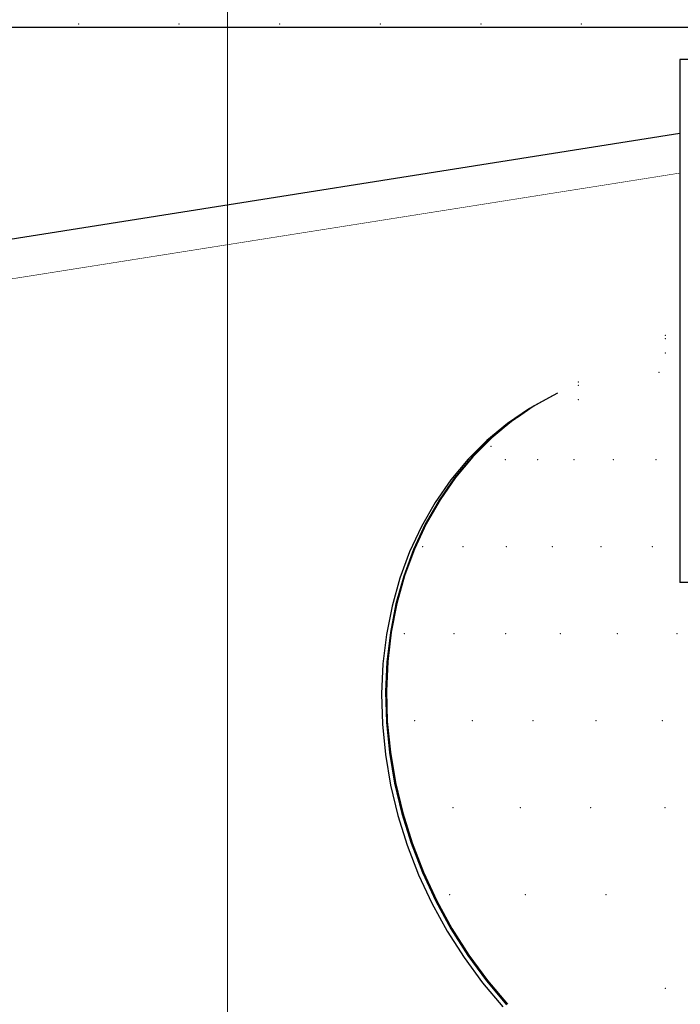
# Model space of a CAD drawing. Header units: millimetres. Extents: x 1798021 to 1815325, y -2500 to 6534.
# Tile 79 of 98: x 1809610 to 1809774, y 5147 to 5392. Entities that reach past the tile are written whole.
import ezdxf

# ---------------------------------------------------------------- set-up
doc = ezdxf.new("R2010")
doc.units = ezdxf.units.MM
doc.header["$MEASUREMENT"] = 0
doc.linetypes.add('Wipeout_Contour', pattern=[1000, 0, -1000])
for name, color, linetype in [('0 - SCHÉMA.R', 7, 'Continuous'), ('3 - SVĚTLA.3D', 7, 'Continuous'), ('4 - PRVKY KLEMPÍŘSKÉ.3D', 7, 'Continuous'), ('4 - PRVKY ZÁMEČNICKÉ.3D', 7, 'Continuous'), ('4 - STŘEŠNÍ KRYTINA.3D', 7, 'Continuous'), ('Nové_4 - ZDIVO - STĚNY NENOSNÉ.3D', 7, 'Continuous'), ('Nové_Výplně - Povrchové', 7, 'Continuous'), ('Výplně - Povrchové', 7, 'Continuous')]:
    doc.layers.add(name, color=color, linetype=linetype)

# ---------------------------------------------------------------- blocks, each defined once
blk = doc.blocks.new('Řez_7', base_point=(1118812.4, 0))
at = {"color": 254, "linetype": 'Wipeout_Contour', "lineweight": 0, "ltscale": 7229953.461336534}
blk.add_wipeout([(1803497.14, 5177.86), (1803497.08, 5177.77), (1811462.68, 5874.67), (1811462.64, 5874.75)], dxfattribs=at).dxf.layer = 'Výplně - Povrchové'
blk = doc.blocks.new('Řez_16', base_point=(1118812.4, 0))
at = {"color": 254, "linetype": 'Wipeout_Contour', "lineweight": 0, "ltscale": 14477395.54606855}
blk.add_wipeout([(1809543.05, 5390.19), (1809477.9, 5382.19), (1809533.29, 5382.19), (1809533.29, 5325.64), (1809774.39, 5363.83), (1809774.39, 5382.19), (1809847.73, 5382.19), (1809847.73, 5390.19)], dxfattribs=at).dxf.layer = 'Výplně - Povrchové'
at = {"color": 254, "linetype": 'Wipeout_Contour', "lineweight": 0, "ltscale": 7238646.877257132}
blk.add_wipeout([(1809533.29, 5325.64), (1809533.29, 5315.72), (1809774.39, 5353.91), (1809774.39, 5363.83)], dxfattribs=at).dxf.layer = 'Výplně - Povrchové'
at = {"layer": '4 - PRVKY ZÁMEČNICKÉ.3D', "color": 181, "linetype": 'Continuous', "lineweight": 30, "true_color": 0x9e3eff}
for p, q in [((1809774.39, 5363.83), (1809533.29, 5325.64)), ((1809774.39, 5353.91), (1809533.29, 5315.72))]:
    blk.add_line(p, q, dxfattribs=at)
blk = doc.blocks.new('Řez_20', base_point=(1118812.4, 0))
at = {"color": 254, "linetype": 'Wipeout_Contour', "lineweight": 0, "ltscale": 412533108.0059386}
blk.add_wipeout([(1800920.22, 500), (1804497.49, 500), (1804497.49, 2600), (1805397.49, 2600), (1805397.49, 500), (1806676.49, 500), (1806676.49, 502.46), (1806976.49, 502.46), (1806976.49, 500), (1809927.49, 500), (1809927.49, 2600), (1810827.49, 2600), (1810827.49, 500), (1812755.49, 500), (1812755.49, 2087.56), (1811335.88, 5601.22), (1810067.73, 5400.37), (1810067.73, 5390.19), (1810003.47, 5390.19), (1809952.96, 5382.19), (1809956.06, 5382.19), (1809956.06, 5304.84), (1809959.69, 5298.21), (1809962.99, 5291.1), (1809965.82, 5283.8), (1809968.14, 5276.36), (1809969.95, 5268.83), (1809971.23, 5261.25), (1809971.98, 5253.67), (1809972.19, 5246.14), (1809971.86, 5238.7), (1809970.99, 5231.4), (1809969.59, 5224.29), (1809967.67, 5217.4), (1809965.23, 5210.78), (1809962.3, 5204.47), (1809958.89, 5198.52), (1809955.02, 5192.95), (1809950.71, 5187.8), (1809946, 5183.11), (1809940.91, 5178.89), (1809935.48, 5175.19), (1809929.73, 5172.01), (1809923.93, 5168.9), (1809923.73, 5168.82), (1809922.48, 5168.13), (1809834.1, 5120.76), (1809834.07, 5120.75), (1809833.86, 5120.63), (1809832.89, 5120.12), (1809826.87, 5117.49), (1809820.6, 5115.43), (1809814.13, 5113.95), (1809807.49, 5113.06), (1809800.74, 5112.76), (1809793.9, 5113.06), (1809787.03, 5113.95), (1809780.16, 5115.43), (1809773.34, 5117.49), (1809766.61, 5120.12), (1809760.01, 5123.29), (1809753.58, 5127), (1809747.36, 5131.21), (1809741.39, 5135.91), (1809735.71, 5141.06), (1809730.35, 5146.63), (1809725.34, 5152.58), (1809720.72, 5158.89), (1809716.51, 5165.5), (1809712.74, 5172.39), (1809709.43, 5179.51), (1809706.61, 5186.81), (1809704.28, 5194.25), (1809702.48, 5201.78), (1809701.19, 5209.36), (1809700.45, 5216.94), (1809700.24, 5224.47), (1809700.57, 5231.91), (1809701.43, 5239.21), (1809702.83, 5246.32), (1809704.76, 5253.21), (1809707.19, 5259.83), (1809710.13, 5266.13), (1809713.54, 5272.09), (1809717.41, 5277.66), (1809721.71, 5282.81), (1809726.42, 5287.5), (1809731.51, 5291.72), (1809736.95, 5295.42), (1809742.7, 5298.6), (1809743.66, 5299.11), (1809743.7, 5299.13), (1809743.91, 5299.24), (1809774.39, 5315.58), (1809774.39, 5353.91), (1809533.29, 5315.72), (1809533.29, 5305.87), (1809535.67, 5302.83), (1809540.24, 5296.45), (1809544.51, 5289.91), (1809548.44, 5283.24), (1809552.02, 5276.49), (1809555.22, 5269.69), (1809558.03, 5262.9), (1809560.42, 5256.14), (1809562.39, 5249.47), (1809563.91, 5242.93), (1809564.99, 5236.55), (1809565.61, 5230.37), (1809565.77, 5224.44), (1809565.46, 5218.79), (1809564.7, 5213.45), (1809563.48, 5208.45), (1809561.82, 5203.84), (1809559.72, 5199.63), (1809557.19, 5195.85), (1809554.26, 5192.53), (1809550.93, 5189.68), (1809542.97, 5183.68), (1809542.04, 5183.09), (1809540.98, 5182.18), (1809419.57, 5090.68), (1809419.42, 5090.58), (1809419.24, 5090.43), (1809417.92, 5089.43), (1809414.22, 5087.08), (1809410.18, 5085.23), (1809405.82, 5083.91), (1809401.16, 5083.11), (1809396.23, 5082.84), (1809391.07, 5083.11), (1809385.71, 5083.91), (1809380.17, 5085.23), (1809374.5, 5087.08), (1809368.72, 5089.43), (1809362.88, 5092.28), (1809357, 5095.6), (1809351.14, 5099.38), (1809345.31, 5103.59), (1809339.56, 5108.2), (1809333.93, 5113.2), (1809328.44, 5118.54), (1809323.14, 5124.19), (1809318.05, 5130.12), (1809313.2, 5136.3), (1809308.63, 5142.68), (1809304.37, 5149.22), (1809300.44, 5155.89), (1809296.86, 5162.65), (1809293.65, 5169.44), (1809290.85, 5176.24), (1809288.45, 5182.99), (1809286.49, 5189.66), (1809284.96, 5196.2), (1809283.89, 5202.58), (1809283.27, 5208.76), (1809283.11, 5214.69), (1809283.42, 5220.35), (1809284.18, 5225.69), (1809285.4, 5230.68), (1809287.06, 5235.29), (1809289.16, 5239.5), (1809291.69, 5243.28), (1809294.62, 5246.6), (1809297.95, 5249.45), (1809299.27, 5250.45), (1809299.43, 5250.55), (1809299.6, 5250.7), (1809346.65, 5286.16), (1809231.35, 5267.9), (1809233.99, 5262.9), (1809237.34, 5256.14), (1809240.43, 5249.47), (1809243.26, 5242.93), (1809245.79, 5236.55), (1809248.01, 5230.37), (1809249.92, 5224.44), (1809251.5, 5218.79), (1809252.73, 5213.45), (1809253.62, 5208.45), (1809254.15, 5203.84), (1809254.32, 5199.63), (1809254.14, 5195.85), (1809253.6, 5192.53), (1809252.71, 5189.68), (1809251.46, 5187.33), (1809249.88, 5185.48), (1809247.97, 5184.16), (1809238.2, 5178.16), (1809237.63, 5177.95), (1809235.76, 5176.66), (1809086.83, 5085.16), (1809086.74, 5085.12), (1809086.43, 5084.91), (1809084.8, 5083.91), (1809082.57, 5083.11), (1809080.03, 5082.84), (1809077.2, 5083.11), (1809074.1, 5083.91), (1809070.74, 5085.23), (1809067.16, 5087.08), (1809063.36, 5089.43), (1809059.38, 5092.28), (1809055.23, 5095.6), (1809050.95, 5099.38), (1809046.56, 5103.59), (1809042.08, 5108.2), (1809037.55, 5113.2), (1809032.99, 5118.54), (1809028.43, 5124.19), (1809023.9, 5130.12), (1809019.42, 5136.3), (1809015.03, 5142.68), (1809010.75, 5149.22), (1809006.61, 5155.89), (1809002.63, 5162.65), (1808998.84, 5169.44), (1808995.26, 5176.24), (1808991.91, 5182.99), (1808988.82, 5189.66), (1808986, 5196.2), (1808983.46, 5202.58), (1808981.24, 5208.76), (1808979.33, 5214.69), (1808977.76, 5220.35), (1808976.52, 5225.69), (1808976.2, 5227.49), (1803604.58, 4376.71)], dxfattribs=at).dxf.layer = 'Nové_Výplně - Povrchové'
blk = doc.blocks.new('Řez_56', base_point=(1118812.4, 0))
at = {"color": 254, "linetype": 'Wipeout_Contour', "lineweight": 0, "ltscale": 10844884.70980289}
blk.add_wipeout([(1803582.48, 5031.92), (1803573.7, 5017.57), (1803606.61, 4952.52), (1811334.5, 5628.62), (1811372.6, 5699.87), (1811367.29, 5713)], dxfattribs=at).dxf.layer = 'Výplně - Povrchové'
at = {"color": 254, "linetype": 'Wipeout_Contour', "lineweight": 0, "ltscale": 7229912.499028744}
blk.add_wipeout([(1811334.5, 5628.62), (1803606.61, 4952.52), (1803611.38, 4943.1), (1811328.98, 5618.3)], dxfattribs=at).dxf.layer = 'Výplně - Povrchové'
blk = doc.blocks.new('Řez_62', base_point=(1118812.4, 0))
at = {"color": 254, "linetype": 'Wipeout_Contour', "lineweight": 0, "ltscale": 9047090.438772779}
blk.add_wipeout([(1808867.73, 5390.19), (1810067.73, 5390.19), (1810067.73, 5430.19), (1809178.87, 5430.19), (1808867.73, 5402.97)], dxfattribs=at).dxf.layer = 'Výplně - Povrchové'
at = {"color": 254, "linetype": 'Wipeout_Contour', "lineweight": 0, "ltscale": 7239061.807605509}
blk.add_wipeout([(1809743.91, 5299.24), (1809738.16, 5296.07), (1809774.39, 5315.49), (1809774.39, 5315.58)], dxfattribs=at).dxf.layer = 'Výplně - Povrchové'
at = {"layer": '3 - SVĚTLA.3D', "color": 181, "linetype": 'Continuous', "lineweight": 30, "true_color": 0x9e3eff}
blk.add_line((1810067.73, 5390.19), (1808867.73, 5390.19), dxfattribs=at)
at = {"layer": '3 - SVĚTLA.3D', "color": 7, "linetype": 'Continuous', "lineweight": 0}
for p in [(1809624.9, 5391.01), (1809649.9, 5391.01), (1809674.9, 5391.01), (1809699.9, 5391.01), (1809724.9, 5391.01), (1809749.9, 5391.01)]:
    blk.add_point(p, dxfattribs=at)
at = {"color": 254, "linetype": 'Wipeout_Contour', "lineweight": 0, "ltscale": 7239050.62660649}
blk.add_wipeout([(1809732.72, 5292.36), (1809774.39, 5314.69), (1809774.39, 5315.49), (1809738.16, 5296.07)], dxfattribs=at).dxf.layer = 'Výplně - Povrchové'
at = {"color": 254, "linetype": 'Wipeout_Contour', "lineweight": 0, "ltscale": 7239040.092406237}
blk.add_wipeout([(1809727.63, 5288.15), (1809774.39, 5313.21), (1809774.39, 5314.69), (1809732.72, 5292.36)], dxfattribs=at).dxf.layer = 'Výplně - Povrchové'
at = {"color": 254, "linetype": 'Wipeout_Contour', "lineweight": 0, "ltscale": 7239030.272393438}
blk.add_wipeout([(1809722.92, 5283.45), (1809774.39, 5311.04), (1809774.39, 5313.21), (1809727.63, 5288.15)], dxfattribs=at).dxf.layer = 'Výplně - Povrchové'
at = {"layer": '3 - SVĚTLA.3D', "color": 7, "linetype": 'Continuous', "lineweight": 0}
for p in [(1809770.77, 5313.62), (1809770.77, 5312.77)]:
    blk.add_point(p, dxfattribs=at)
at = {"color": 254, "linetype": 'Wipeout_Contour', "lineweight": 0, "ltscale": 7239021.228578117}
blk.add_wipeout([(1809722.92, 5283.45), (1809718.62, 5278.31), (1809774.39, 5308.2), (1809774.39, 5311.04)], dxfattribs=at).dxf.layer = 'Výplně - Povrchové'
at = {"color": 254, "linetype": 'Wipeout_Contour', "lineweight": 0, "ltscale": 7239013.017678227}
blk.add_wipeout([(1809718.62, 5278.31), (1809714.75, 5272.74), (1809774.39, 5304.7), (1809774.39, 5308.2)], dxfattribs=at).dxf.layer = 'Výplně - Povrchové'
at = {"layer": '3 - SVĚTLA.3D', "color": 7, "linetype": 'Continuous', "lineweight": 0}
blk.add_point((1809770.77, 5309.21), dxfattribs=at)
at = {"color": 254, "linetype": 'Wipeout_Contour', "lineweight": 0, "ltscale": 7239005.690975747}
blk.add_wipeout([(1809711.33, 5266.78), (1809774.39, 5300.57), (1809774.39, 5304.7), (1809714.75, 5272.74)], dxfattribs=at).dxf.layer = 'Výplně - Povrchové'
at = {"layer": '3 - SVĚTLA.3D', "color": 7, "linetype": 'Continuous', "lineweight": 0}
for p in [(1809769.18, 5304.41), (1809749.11, 5302.02)]:
    blk.add_point(p, dxfattribs=at)
at = {"color": 254, "linetype": 'Wipeout_Contour', "lineweight": 0, "ltscale": 7238999.294128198}
blk.add_wipeout([(1809711.33, 5266.78), (1809708.4, 5260.47), (1809774.39, 5295.84), (1809774.39, 5300.57)], dxfattribs=at).dxf.layer = 'Výplně - Povrchové'
at = {"layer": '3 - SVĚTLA.3D', "color": 7, "linetype": 'Continuous', "lineweight": 0}
blk.add_point((1809749.11, 5301.17), dxfattribs=at)
at = {"color": 254, "linetype": 'Wipeout_Contour', "lineweight": 0, "ltscale": 7238993.86694004}
blk.add_wipeout([(1809705.96, 5253.86), (1809774.39, 5290.53), (1809774.39, 5295.84), (1809708.4, 5260.47)], dxfattribs=at).dxf.layer = 'Výplně - Povrchové'
at = {"color": 254, "linetype": 'Wipeout_Contour', "lineweight": 0, "ltscale": 7238992.237791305}
blk.add_wipeout([(1809743.66, 5299.11), (1809742.7, 5298.6), (1809736.95, 5295.42), (1809737.91, 5295.94)], dxfattribs=at).dxf.layer = 'Výplně - Povrchové'
at = {"color": 254, "linetype": 'Wipeout_Contour', "lineweight": 0, "ltscale": 7238989.443166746}
blk.add_wipeout([(1809704.04, 5246.97), (1809774.39, 5284.67), (1809774.39, 5290.53), (1809705.96, 5253.86)], dxfattribs=at).dxf.layer = 'Výplně - Povrchové'
at = {"color": 254, "linetype": 'Wipeout_Contour', "lineweight": 0, "ltscale": 7238969.824736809}
blk.add_wipeout([(1809731.51, 5291.72), (1809732.48, 5292.23), (1809737.91, 5295.94), (1809736.95, 5295.42)], dxfattribs=at).dxf.layer = 'Výplně - Povrchové'
at = {"color": 254, "linetype": 'Wipeout_Contour', "lineweight": 0, "ltscale": 7238986.050319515}
blk.add_wipeout([(1809702.64, 5239.85), (1809774.39, 5278.3), (1809774.39, 5284.67), (1809704.04, 5246.97)], dxfattribs=at).dxf.layer = 'Výplně - Povrchové'
at = {"color": 254, "linetype": 'Wipeout_Contour', "lineweight": 0, "ltscale": 7238948.726627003}
blk.add_wipeout([(1809732.48, 5292.23), (1809731.51, 5291.72), (1809726.42, 5287.5), (1809727.39, 5288.02)], dxfattribs=at).dxf.layer = 'Výplně - Povrchové'
at = {"color": 254, "linetype": 'Wipeout_Contour', "lineweight": 0, "ltscale": 7238983.709532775}
blk.add_wipeout([(1809702.64, 5239.85), (1809701.77, 5232.55), (1809774.39, 5271.47), (1809774.39, 5278.3)], dxfattribs=at).dxf.layer = 'Výplně - Povrchové'
at = {"color": 254, "linetype": 'Wipeout_Contour', "lineweight": 0, "ltscale": 7238929.073551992}
blk.add_wipeout([(1809727.39, 5288.02), (1809726.42, 5287.5), (1809721.71, 5282.81), (1809722.68, 5283.32)], dxfattribs=at).dxf.layer = 'Výplně - Povrchové'
at = {"color": 254, "linetype": 'Wipeout_Contour', "lineweight": 0, "ltscale": 7238982.435427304}
blk.add_wipeout([(1809701.44, 5225.11), (1809774.39, 5264.21), (1809774.39, 5271.47), (1809701.77, 5232.55)], dxfattribs=at).dxf.layer = 'Výplně - Povrchové'
at = {"color": 254, "linetype": 'Wipeout_Contour', "lineweight": 0, "ltscale": 7238910.986693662}
blk.add_wipeout([(1809722.68, 5283.32), (1809721.71, 5282.81), (1809717.41, 5277.66), (1809718.37, 5278.18)], dxfattribs=at).dxf.layer = 'Výplně - Povrchové'
at = {"color": 254, "linetype": 'Wipeout_Contour', "lineweight": 0, "ltscale": 7238982.230278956}
blk.add_wipeout([(1809774.39, 5264.21), (1809701.44, 5225.11), (1809701.65, 5217.58), (1809774.39, 5256.56)], dxfattribs=at).dxf.layer = 'Výplně - Povrchové'
at = {"color": 254, "linetype": 'Wipeout_Contour', "lineweight": 0, "ltscale": 7238894.577578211}
blk.add_wipeout([(1809718.37, 5278.18), (1809717.41, 5277.66), (1809713.54, 5272.09), (1809714.5, 5272.61)], dxfattribs=at).dxf.layer = 'Výplně - Povrchové'
at = {"color": 254, "linetype": 'Wipeout_Contour', "lineweight": 0, "ltscale": 9048771.51923411}
blk.add_wipeout([(1809701.65, 5217.58), (1809702.4, 5210), (1809781.12, 5252.19), (1809774.39, 5252.19), (1809774.39, 5256.56)], dxfattribs=at).dxf.layer = 'Výplně - Povrchové'
at = {"color": 254, "linetype": 'Wipeout_Contour', "lineweight": 0, "ltscale": 7238879.947388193}
blk.add_wipeout([(1809714.5, 5272.61), (1809713.54, 5272.09), (1809710.13, 5266.13), (1809711.09, 5266.65)], dxfattribs=at).dxf.layer = 'Výplně - Povrchové'
at = {"color": 254, "linetype": 'Wipeout_Contour', "lineweight": 0, "ltscale": 7239019.160043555}
blk.add_wipeout([(1809790.78, 5257.37), (1809702.4, 5210), (1809703.68, 5202.43), (1809792.07, 5249.79)], dxfattribs=at).dxf.layer = 'Výplně - Povrchové'
at = {"color": 254, "linetype": 'Wipeout_Contour', "lineweight": 0, "ltscale": 7238867.186338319}
blk.add_wipeout([(1809711.09, 5266.65), (1809710.13, 5266.13), (1809707.19, 5259.83), (1809708.16, 5260.34)], dxfattribs=at).dxf.layer = 'Výplně - Povrchové'
at = {"color": 254, "linetype": 'Wipeout_Contour', "lineweight": 0, "ltscale": 7239025.254011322}
blk.add_wipeout([(1809792.07, 5249.79), (1809703.68, 5202.43), (1809705.49, 5194.89), (1809793.87, 5242.26)], dxfattribs=at).dxf.layer = 'Výplně - Povrchové'
at = {"color": 254, "linetype": 'Wipeout_Contour', "lineweight": 0, "ltscale": 7238856.373118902}
blk.add_wipeout([(1809708.16, 5260.34), (1809707.19, 5259.83), (1809704.76, 5253.21), (1809705.72, 5253.73)], dxfattribs=at).dxf.layer = 'Výplně - Povrchové'
at = {"color": 254, "linetype": 'Wipeout_Contour', "lineweight": 0, "ltscale": 7239033.430715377}
blk.add_wipeout([(1809793.87, 5242.26), (1809705.49, 5194.89), (1809707.81, 5187.45), (1809796.2, 5234.82)], dxfattribs=at).dxf.layer = 'Výplně - Povrchové'
at = {"color": 254, "linetype": 'Wipeout_Contour', "lineweight": 0, "ltscale": 7238847.574410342}
blk.add_wipeout([(1809705.72, 5253.73), (1809704.76, 5253.21), (1809702.83, 5246.32), (1809703.8, 5246.84)], dxfattribs=at).dxf.layer = 'Výplně - Povrchové'
at = {"color": 254, "linetype": 'Wipeout_Contour', "lineweight": 0, "ltscale": 7239043.639739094}
blk.add_wipeout([(1809707.81, 5187.45), (1809710.64, 5180.16), (1809799.02, 5227.52), (1809796.2, 5234.82)], dxfattribs=at).dxf.layer = 'Výplně - Povrchové'
at = {"color": 254, "linetype": 'Wipeout_Contour', "lineweight": 0, "ltscale": 7238840.844471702}
blk.add_wipeout([(1809703.8, 5246.84), (1809702.83, 5246.32), (1809701.43, 5239.21), (1809702.4, 5239.72)], dxfattribs=at).dxf.layer = 'Výplně - Povrchové'
at = {"color": 254, "linetype": 'Wipeout_Contour', "lineweight": 0, "ltscale": 7239055.81813375}
blk.add_wipeout([(1809799.02, 5227.52), (1809710.64, 5180.16), (1809713.95, 5173.04), (1809802.33, 5220.4)], dxfattribs=at).dxf.layer = 'Výplně - Povrchové'
at = {"color": 254, "linetype": 'Wipeout_Contour', "lineweight": 0, "ltscale": 7238836.224805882}
blk.add_wipeout([(1809702.4, 5239.72), (1809701.43, 5239.21), (1809700.57, 5231.91), (1809701.53, 5232.42)], dxfattribs=at).dxf.layer = 'Výplně - Povrchové'
at = {"color": 254, "linetype": 'Wipeout_Contour', "lineweight": 0, "ltscale": 7239069.890806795}
blk.add_wipeout([(1809802.33, 5220.4), (1809713.95, 5173.04), (1809717.71, 5166.15), (1809806.1, 5213.52)], dxfattribs=at).dxf.layer = 'Výplně - Povrchové'
at = {"color": 254, "linetype": 'Wipeout_Contour', "lineweight": 0, "ltscale": 7238833.743903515}
blk.add_wipeout([(1809700.24, 5224.47), (1809701.2, 5224.99), (1809701.53, 5232.42), (1809700.57, 5231.91)], dxfattribs=at).dxf.layer = 'Výplně - Povrchové'
at = {"color": 254, "linetype": 'Wipeout_Contour', "lineweight": 0, "ltscale": 7239085.770985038}
blk.add_wipeout([(1809806.1, 5213.52), (1809717.71, 5166.15), (1809721.92, 5159.53), (1809810.31, 5206.9)], dxfattribs=at).dxf.layer = 'Výplně - Povrchové'
at = {"color": 254, "linetype": 'Wipeout_Contour', "lineweight": 0, "ltscale": 7238833.417066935}
blk.add_wipeout([(1809700.24, 5224.47), (1809700.45, 5216.94), (1809701.41, 5217.45), (1809701.2, 5224.99)], dxfattribs=at).dxf.layer = 'Výplně - Povrchové'
at = {"color": 254, "linetype": 'Wipeout_Contour', "lineweight": 0, "ltscale": 7239103.360749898}
blk.add_wipeout([(1809721.92, 5159.53), (1809726.55, 5153.23), (1809814.93, 5200.59), (1809810.31, 5206.9)], dxfattribs=at).dxf.layer = 'Výplně - Povrchové'
at = {"color": 254, "linetype": 'Wipeout_Contour', "lineweight": 0, "ltscale": 7238835.246315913}
blk.add_wipeout([(1809701.41, 5217.45), (1809700.45, 5216.94), (1809701.19, 5209.36), (1809702.16, 5209.87)], dxfattribs=at).dxf.layer = 'Výplně - Povrchové'
at = {"color": 254, "linetype": 'Wipeout_Contour', "lineweight": 0, "ltscale": 7239122.551641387}
blk.add_wipeout([(1809814.93, 5200.59), (1809726.55, 5153.23), (1809731.55, 5147.27), (1809819.94, 5194.64)], dxfattribs=at).dxf.layer = 'Výplně - Povrchové'
at = {"color": 254, "linetype": 'Wipeout_Contour', "lineweight": 0, "ltscale": 7238839.220374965}
blk.add_wipeout([(1809702.16, 5209.87), (1809701.19, 5209.36), (1809702.48, 5201.78), (1809703.44, 5202.3)], dxfattribs=at).dxf.layer = 'Výplně - Povrchové'
at = {"color": 254, "linetype": 'Wipeout_Contour', "lineweight": 0, "ltscale": 7239143.225327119}
blk.add_wipeout([(1809731.55, 5147.27), (1809736.92, 5141.7), (1809825.3, 5189.07), (1809819.94, 5194.64)], dxfattribs=at).dxf.layer = 'Výplně - Povrchové'
at = {"color": 254, "linetype": 'Wipeout_Contour', "lineweight": 0, "ltscale": 7238845.314742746}
blk.add_wipeout([(1809703.44, 5202.3), (1809702.48, 5201.78), (1809704.28, 5194.25), (1809705.25, 5194.76)], dxfattribs=at).dxf.layer = 'Výplně - Povrchové'
at = {"color": 254, "linetype": 'Wipeout_Contour', "lineweight": 0, "ltscale": 7239165.254332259}
blk.add_wipeout([(1809825.3, 5189.07), (1809736.92, 5141.7), (1809742.6, 5136.55), (1809830.98, 5183.92)], dxfattribs=at).dxf.layer = 'Výplně - Povrchové'
at = {"color": 254, "linetype": 'Wipeout_Contour', "lineweight": 0, "ltscale": 7238853.491843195}
blk.add_wipeout([(1809705.25, 5194.76), (1809704.28, 5194.25), (1809706.61, 5186.81), (1809707.57, 5187.33)], dxfattribs=at).dxf.layer = 'Výplně - Povrchové'
at = {"color": 254, "linetype": 'Wipeout_Contour', "lineweight": 0, "ltscale": 7239188.502825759}
blk.add_wipeout([(1809742.6, 5136.55), (1809748.57, 5131.86), (1809836.95, 5179.22), (1809830.98, 5183.92)], dxfattribs=at).dxf.layer = 'Výplně - Povrchové'
at = {"color": 254, "linetype": 'Wipeout_Contour', "lineweight": 0, "ltscale": 7238863.70125724}
blk.add_wipeout([(1809707.57, 5187.33), (1809706.61, 5186.81), (1809709.43, 5179.51), (1809710.4, 5180.03)], dxfattribs=at).dxf.layer = 'Výplně - Povrchové'
at = {"color": 254, "linetype": 'Wipeout_Contour', "lineweight": 0, "ltscale": 7239212.827458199}
blk.add_wipeout([(1809836.95, 5179.22), (1809748.57, 5131.86), (1809754.79, 5127.65), (1809843.17, 5175.01)], dxfattribs=at).dxf.layer = 'Výplně - Povrchové'
at = {"color": 254, "linetype": 'Wipeout_Contour', "lineweight": 0, "ltscale": 7238875.880033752}
blk.add_wipeout([(1809710.4, 5180.03), (1809709.43, 5179.51), (1809712.74, 5172.39), (1809713.7, 5172.91)], dxfattribs=at).dxf.layer = 'Výplně - Povrchové'
at = {"color": 254, "linetype": 'Wipeout_Contour', "lineweight": 0, "ltscale": 7239238.078227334}
blk.add_wipeout([(1809843.17, 5175.01), (1809754.79, 5127.65), (1809761.22, 5123.94), (1809849.6, 5171.3)], dxfattribs=at).dxf.layer = 'Výplně - Povrchové'
at = {"color": 254, "linetype": 'Wipeout_Contour', "lineweight": 0, "ltscale": 7238889.953077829}
blk.add_wipeout([(1809713.7, 5172.91), (1809712.74, 5172.39), (1809716.51, 5165.5), (1809717.47, 5166.02)], dxfattribs=at).dxf.layer = 'Výplně - Povrchové'
at = {"color": 254, "linetype": 'Wipeout_Contour', "lineweight": 0, "ltscale": 7239264.099493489}
blk.add_wipeout([(1809849.6, 5171.3), (1809761.22, 5123.94), (1809767.82, 5120.76), (1809856.2, 5168.13)], dxfattribs=at).dxf.layer = 'Výplně - Povrchové'
at = {"color": 254, "linetype": 'Wipeout_Contour', "lineweight": 0, "ltscale": 7239290.730767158}
blk.add_wipeout([(1809767.82, 5120.76), (1809774.55, 5118.14), (1809862.93, 5165.5), (1809856.2, 5168.13)], dxfattribs=at).dxf.layer = 'Výplně - Povrchové'
at = {"color": 254, "linetype": 'Wipeout_Contour', "lineweight": 0, "ltscale": 7238905.833613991}
blk.add_wipeout([(1809717.47, 5166.02), (1809716.51, 5165.5), (1809720.72, 5158.89), (1809721.68, 5159.41)], dxfattribs=at).dxf.layer = 'Výplně - Povrchové'
at = {"color": 254, "linetype": 'Wipeout_Contour', "lineweight": 0, "ltscale": 7238923.423721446}
blk.add_wipeout([(1809721.68, 5159.41), (1809720.72, 5158.89), (1809725.34, 5152.58), (1809726.31, 5153.1)], dxfattribs=at).dxf.layer = 'Výplně - Povrchové'
at = {"color": 254, "linetype": 'Wipeout_Contour', "lineweight": 0, "ltscale": 7238942.614938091}
blk.add_wipeout([(1809726.31, 5153.1), (1809725.34, 5152.58), (1809730.35, 5146.63), (1809731.31, 5147.14)], dxfattribs=at).dxf.layer = 'Výplně - Povrchové'
at = {"color": 254, "linetype": 'Wipeout_Contour', "lineweight": 0, "ltscale": 148399492.6730801}
blk.add_wipeout([(1809701.2, 5224.99), (1809701.41, 5217.45), (1809702.16, 5209.87), (1809703.44, 5202.3), (1809705.25, 5194.76), (1809707.57, 5187.33), (1809710.4, 5180.03), (1809713.7, 5172.91), (1809717.47, 5166.02), (1809721.68, 5159.41), (1809726.31, 5153.1), (1809731.31, 5147.14), (1809736.68, 5141.57), (1809742.36, 5136.43), (1809748.33, 5131.73), (1809754.55, 5127.52), (1809760.98, 5123.81), (1809767.58, 5120.63), (1809774.31, 5118.01), (1809781.13, 5115.95), (1809788, 5114.47), (1809794.87, 5113.58), (1809801.7, 5113.28), (1809808.46, 5113.58), (1809815.09, 5114.47), (1809821.56, 5115.95), (1809827.83, 5118.01), (1809833.86, 5120.63), (1809834.07, 5120.75), (1809828.07, 5118.14), (1809821.8, 5116.08), (1809815.33, 5114.6), (1809808.7, 5113.71), (1809801.94, 5113.41), (1809795.11, 5113.71), (1809788.24, 5114.6), (1809781.37, 5116.08), (1809774.55, 5118.14), (1809767.82, 5120.76), (1809761.22, 5123.94), (1809754.79, 5127.65), (1809748.57, 5131.86), (1809742.6, 5136.55), (1809736.92, 5141.7), (1809731.55, 5147.27), (1809726.55, 5153.23), (1809721.92, 5159.53), (1809717.71, 5166.15), (1809713.95, 5173.04), (1809710.64, 5180.16), (1809707.81, 5187.45), (1809705.49, 5194.89), (1809703.68, 5202.43), (1809702.4, 5210), (1809701.65, 5217.58), (1809701.44, 5225.11), (1809701.77, 5232.55), (1809702.64, 5239.85), (1809704.04, 5246.97), (1809705.96, 5253.86), (1809708.4, 5260.47), (1809711.33, 5266.78), (1809714.75, 5272.74), (1809718.62, 5278.31), (1809722.92, 5283.45), (1809727.63, 5288.15), (1809732.72, 5292.36), (1809738.16, 5296.07), (1809743.7, 5299.13), (1809743.66, 5299.11), (1809737.91, 5295.94), (1809732.48, 5292.23), (1809727.39, 5288.02), (1809722.68, 5283.32), (1809718.37, 5278.18), (1809714.5, 5272.61), (1809711.09, 5266.65), (1809708.16, 5260.34), (1809705.72, 5253.73), (1809703.8, 5246.84), (1809702.4, 5239.72), (1809701.53, 5232.42)], dxfattribs=at).dxf.layer = 'Výplně - Povrchové'
at = {"layer": '3 - SVĚTLA.3D', "color": 181, "linetype": 'Continuous', "lineweight": 30, "true_color": 0x9e3eff}
for p, q in [((1809742.7, 5298.6), (1809736.95, 5295.42)), ((1809743.91, 5299.24), (1809738.16, 5296.07)), ((1809743.7, 5299.13), (1809743.66, 5299.11)), ((1809738.16, 5296.07), (1809737.91, 5295.94)), ((1809736.95, 5295.42), (1809731.51, 5291.72)), ((1809737.91, 5295.94), (1809732.48, 5292.23)), ((1809738.16, 5296.07), (1809732.72, 5292.36)), ((1809731.51, 5291.72), (1809726.42, 5287.5)), ((1809732.48, 5292.23), (1809727.39, 5288.02)), ((1809732.72, 5292.36), (1809727.63, 5288.15)), ((1809726.42, 5287.5), (1809721.71, 5282.81)), ((1809727.39, 5288.02), (1809722.68, 5283.32)), ((1809727.63, 5288.15), (1809722.92, 5283.45)), ((1809721.71, 5282.81), (1809717.41, 5277.66)), ((1809722.68, 5283.32), (1809718.37, 5278.18)), ((1809722.92, 5283.45), (1809718.62, 5278.31)), ((1809717.41, 5277.66), (1809713.54, 5272.09)), ((1809718.37, 5278.18), (1809714.5, 5272.61)), ((1809718.62, 5278.31), (1809714.75, 5272.74)), ((1809713.54, 5272.09), (1809710.13, 5266.13)), ((1809714.5, 5272.61), (1809711.09, 5266.65)), ((1809714.75, 5272.74), (1809711.33, 5266.78)), ((1809711.33, 5266.78), (1809708.4, 5260.47)), ((1809710.13, 5266.13), (1809707.19, 5259.83)), ((1809711.09, 5266.65), (1809708.16, 5260.34)), ((1809707.19, 5259.83), (1809704.76, 5253.21)), ((1809708.16, 5260.34), (1809705.72, 5253.73)), ((1809708.4, 5260.47), (1809705.96, 5253.86)), ((1809704.76, 5253.21), (1809702.83, 5246.32)), ((1809705.72, 5253.73), (1809703.8, 5246.84)), ((1809705.96, 5253.86), (1809704.04, 5246.97)), ((1809702.83, 5246.32), (1809701.43, 5239.21)), ((1809703.8, 5246.84), (1809702.4, 5239.72)), ((1809704.04, 5246.97), (1809702.64, 5239.85)), ((1809702.64, 5239.85), (1809701.77, 5232.55)), ((1809701.43, 5239.21), (1809700.57, 5231.91)), ((1809702.4, 5239.72), (1809701.53, 5232.42)), ((1809701.53, 5232.42), (1809701.2, 5224.99)), ((1809701.77, 5232.55), (1809701.44, 5225.11)), ((1809700.57, 5231.91), (1809700.24, 5224.47)), ((1809701.44, 5225.11), (1809701.65, 5217.58)), ((1809700.24, 5224.47), (1809700.45, 5216.94)), ((1809701.2, 5224.99), (1809701.41, 5217.45)), ((1809700.45, 5216.94), (1809701.19, 5209.36)), ((1809701.41, 5217.45), (1809702.16, 5209.87)), ((1809701.65, 5217.58), (1809702.4, 5210)), ((1809701.19, 5209.36), (1809702.48, 5201.78)), ((1809702.16, 5209.87), (1809703.44, 5202.3)), ((1809702.4, 5210), (1809703.68, 5202.43)), ((1809702.48, 5201.78), (1809704.28, 5194.25)), ((1809703.44, 5202.3), (1809705.25, 5194.76)), ((1809703.68, 5202.43), (1809705.49, 5194.89)), ((1809704.28, 5194.25), (1809706.61, 5186.81)), ((1809705.25, 5194.76), (1809707.57, 5187.33)), ((1809705.49, 5194.89), (1809707.81, 5187.45)), ((1809706.61, 5186.81), (1809709.43, 5179.51)), ((1809707.57, 5187.33), (1809710.4, 5180.03)), ((1809707.81, 5187.45), (1809710.64, 5180.16)), ((1809709.43, 5179.51), (1809712.74, 5172.39)), ((1809710.4, 5180.03), (1809713.7, 5172.91)), ((1809710.64, 5180.16), (1809713.95, 5173.04)), ((1809712.74, 5172.39), (1809716.51, 5165.5)), ((1809713.7, 5172.91), (1809717.47, 5166.02)), ((1809713.95, 5173.04), (1809717.71, 5166.15)), ((1809716.51, 5165.5), (1809720.72, 5158.89)), ((1809717.47, 5166.02), (1809721.68, 5159.41)), ((1809717.71, 5166.15), (1809721.92, 5159.53)), ((1809721.68, 5159.41), (1809726.31, 5153.1)), ((1809721.92, 5159.53), (1809726.55, 5153.23)), ((1809720.72, 5158.89), (1809725.34, 5152.58)), ((1809725.34, 5152.58), (1809730.35, 5146.63)), ((1809726.31, 5153.1), (1809731.31, 5147.14)), ((1809726.55, 5153.23), (1809731.55, 5147.27))]:
    blk.add_line(p, q, dxfattribs=at)
at = {"layer": '3 - SVĚTLA.3D', "color": 7, "linetype": 'Continuous', "lineweight": 0}
for p in [(1809749.11, 5297.61), (1809727.46, 5286.01), (1809731, 5282.75), (1809739.04, 5282.75), (1809748.02, 5282.75), (1809757.83, 5282.75), (1809768.39, 5282.75), (1809710.44, 5261.1), (1809720.48, 5261.1), (1809731.25, 5261.1), (1809742.69, 5261.1), (1809754.79, 5261.1), (1809767.54, 5261.1), (1809705.9, 5239.45), (1809718.19, 5239.45), (1809731.1, 5239.45), (1809744.63, 5239.45), (1809758.79, 5239.45), (1809773.61, 5239.45), (1809708.45, 5217.8), (1809722.81, 5217.8), (1809737.83, 5217.8), (1809753.54, 5217.8), (1809770, 5217.8), (1809717.99, 5196.15), (1809734.67, 5196.15), (1809752.19, 5196.15), (1809770.65, 5196.15), (1809717.14, 5174.5), (1809735.98, 5174.5), (1809756.02, 5174.5), (1809770.77, 5151.21)]:
    blk.add_point(p, dxfattribs=at)
at = {"color": 254, "linetype": 'Wipeout_Contour', "lineweight": 0, "ltscale": 7239138.815651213}
blk.add_wipeout([(1809774.39, 5252.19), (1809779.39, 5252.19), (1809779.39, 5382.19), (1809774.39, 5382.19)], dxfattribs=at).dxf.layer = 'Výplně - Povrchové'
at = {"layer": '3 - SVĚTLA.3D', "color": 181, "linetype": 'Continuous', "lineweight": 30, "true_color": 0x9e3eff}
for p, q in [((1809774.39, 5382.19), (1809774.39, 5252.19)), ((1809779.39, 5382.19), (1809774.39, 5382.19)), ((1809779.39, 5252.19), (1809774.39, 5252.19))]:
    blk.add_line(p, q, dxfattribs=at)
blk = doc.blocks.new('Řez_91', base_point=(1118812.4, 0))
at = {"color": 254, "linetype": 'Wipeout_Contour', "lineweight": 0, "ltscale": 7229986.043024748}
blk.add_wipeout([(1811602.93, 6103.97), (1803372.41, 5383.89), (1803383.67, 5365.7), (1811590.51, 6083.71)], dxfattribs=at).dxf.layer = 'Výplně - Povrchové'
at = {"color": 254, "linetype": 'Wipeout_Contour', "lineweight": 0, "ltscale": 7229987.363650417}
blk.add_wipeout([(1803372.07, 5384.44), (1803372.41, 5383.89), (1811602.93, 6103.97), (1811603.3, 6104.58)], dxfattribs=at).dxf.layer = 'Výplně - Povrchové'
at = {"color": 254, "linetype": 'Wipeout_Contour', "lineweight": 0, "ltscale": 7229988.342971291}
blk.add_wipeout([(1803366.63, 5393.23), (1803369.26, 5388.99), (1811606.41, 6109.65), (1811609.31, 6114.37)], dxfattribs=at).dxf.layer = 'Výplně - Povrchové'
at = {"color": 254, "linetype": 'Wipeout_Contour', "lineweight": 0, "ltscale": 7229987.723203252}
blk.add_wipeout([(1803369.26, 5388.99), (1803372.07, 5384.44), (1811603.3, 6104.58), (1811606.41, 6109.65)], dxfattribs=at).dxf.layer = 'Výplně - Povrchové'
blk = doc.blocks.new('Detail_1', base_point=(1808975.55, 5633.58))
at = {"layer": '0 - SCHÉMA.R', "color": 5, "linetype": 'Continuous', "lineweight": 0, "true_color": 0x1c1cff}
blk.add_line((1809661.92, 4997.2), (1809661.92, 6269.95), dxfattribs=at)

msp = doc.modelspace()

# ---------------------------------------------------------------- block references
at = {"layer": '4 - STŘEŠNÍ KRYTINA.3D', "lineweight": 0}
msp.add_blockref('Řez_7', (1118812.4, 0), dxfattribs=at)

# ---------------------------------------------------------------- next in the draw order: block references
at = {"layer": '4 - PRVKY ZÁMEČNICKÉ.3D', "lineweight": 0}
msp.add_blockref('Řez_16', (1118812.4, 0), dxfattribs=at)

# ---------------------------------------------------------------- next in the draw order: block references
at = {"layer": 'Nové_4 - ZDIVO - STĚNY NENOSNÉ.3D', "lineweight": 0}
msp.add_blockref('Řez_20', (1118812.4, 0), dxfattribs=at)

# ---------------------------------------------------------------- next in the draw order: block references
at = {"layer": '4 - PRVKY ZÁMEČNICKÉ.3D', "lineweight": 0}
msp.add_blockref('Řez_56', (1118812.4, 0), dxfattribs=at)

# ---------------------------------------------------------------- next in the draw order: block references
at = {"layer": '3 - SVĚTLA.3D', "lineweight": 0}
msp.add_blockref('Řez_62', (1118812.4, 0), dxfattribs=at)

# ---------------------------------------------------------------- next in the draw order: block references
at = {"layer": '4 - PRVKY KLEMPÍŘSKÉ.3D', "lineweight": 0}
msp.add_blockref('Řez_91', (1118812.4, 0), dxfattribs=at)

# ---------------------------------------------------------------- next in the draw order: block references
at = {"layer": '0 - SCHÉMA.R', "color": 5, "linetype": 'Continuous', "lineweight": 0, "true_color": 0x1c1cff}
msp.add_blockref('Detail_1', (1808975.55, 5633.58), dxfattribs=at)

doc.saveas('drawing.dxf')
